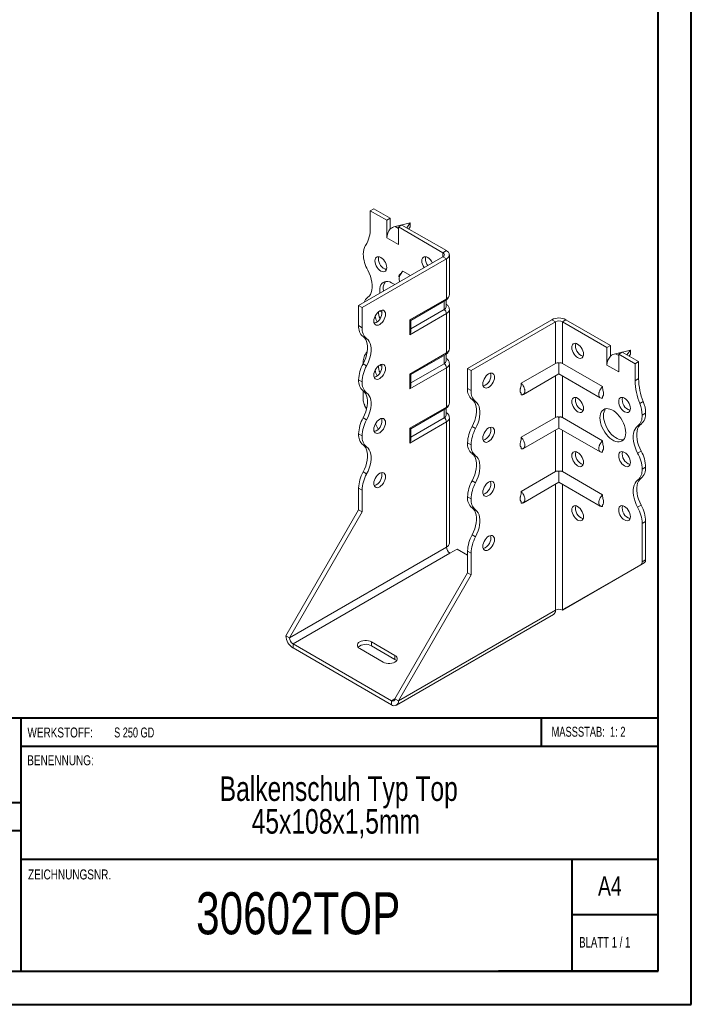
# Model space of a CAD drawing. Header units: millimetres. Extents: x 0 to 210, y 0 to 297.
# Tile 2 of 3: x 109 to 210, y 0 to 149. Entities that reach past the tile are written whole.
import ezdxf

# ---------------------------------------------------------------- set-up
doc = ezdxf.new("R2010")
doc.units = ezdxf.units.MM
doc.styles.add('SLDTEXTSTYLE0', font='TXT', dxfattribs={"width": 0.75})
doc.styles.add('SLDTEXTSTYLE1', font='TXT', dxfattribs={"width": 0.681818})
doc.styles.add('SLDTEXTSTYLE2', font='TXT', dxfattribs={"width": 0.7})
doc.styles.add('SLDTEXTSTYLE3', font='TXT', dxfattribs={"width": 0.6875})

# ---------------------------------------------------------------- blocks, each defined once
blk = doc.blocks.new('SW_NOTE_1')
at = {"color": 0, "linetype": 'Continuous', "lineweight": 0, "char_height": 3.7042, "attachment_point": 2, "style": 'SLDTEXTSTYLE0'}
for s, insert in [('Balkenschuh Typ Top', (24.66, 4.77)), ('45x108x1,5mm', (24.22, -0.16))]:
    blk.add_mtext(s, dxfattribs=dict(at, insert=insert))

msp = doc.modelspace()

# ---------------------------------------------------------------- linework, layer by layer
at = {"color": 7, "linetype": 'Continuous', "lineweight": 40}
for p, q in [((210.08, 0.21), (210.08, 297.21)), ((205.08, 5.21), (205.08, 292.21)), ((205.08, 43.37), (10.11, 43.37)), ((108.91, 43.37), (108.91, 5.12)), ((187.47, 39.12), (187.47, 43.37)), ((205.08, 39.12), (108.91, 39.12)), ((108.91, 30.62), (10.11, 30.62)), ((108.91, 26.37), (10.11, 26.37)), ((108.91, 22.12), (205.08, 22.12)), ((192.08, 5.21), (192.08, 22.21)), ((205.08, 13.71), (192.08, 13.71)), ((10.08, 5.21), (205.08, 5.21)), ((205.08, 5.21), (180.99, 5.21)), ((0.08, 0.21), (210.08, 0.21))]:
    msp.add_line(p, q, dxfattribs=at)
at = {"color": 7, "linetype": 'Continuous', "lineweight": 15}
for p, q in [((161.64, 119.9), (162.17, 120.2)), ((161.64, 119.9), (161.64, 117.33)), ((164.12, 118.47), (161.64, 119.9)), ((164.65, 118.77), (162.17, 120.2)), ((164.65, 118.77), (164.12, 118.47)), ((164.12, 115.81), (164.12, 118.47)), ((164.65, 117.18), (164.65, 118.77)), ((167.65, 118.06), (165.4, 117.52)), ((165.4, 117.52), (165.89, 117.24)), ((165.89, 117.45), (166.42, 117.75)), ((165.89, 114.79), (165.89, 117.45)), ((172.6, 113.57), (165.89, 117.45)), ((173.13, 113.88), (166.42, 117.75)), ((167.14, 117.34), (167.65, 118.06)), ((167.65, 117.45), (167.45, 117.16)), ((167.65, 118.06), (167.65, 117.45)), ((164.12, 115.81), (165.89, 114.79)), ((159.88, 105.61), (172.6, 112.96)), ((172.6, 113.57), (173.13, 113.88)), ((172.6, 113.57), (172.6, 112.96)), ((172.6, 112.96), (173.13, 112.65)), ((173.57, 107.24), (173.57, 113.26)), ((160.41, 105.3), (173.13, 112.65)), ((173.13, 106.63), (173.13, 112.65)), ((167.69, 110.12), (166.56, 110.78)), ((160.41, 105.3), (159.88, 105.61)), ((159.88, 102.57), (159.88, 105.61)), ((167.61, 103.44), (173.13, 106.63)), ((167.75, 103.35), (173.03, 106.4)), ((172.78, 105), (172.78, 106.26)), ((173.07, 105.4), (173.07, 106.43)), ((160.41, 102.26), (160.41, 105.3)), ((173.13, 104.38), (167.61, 101.19)), ((172.78, 105), (167.75, 102.09)), ((173.13, 98.46), (173.13, 104.38)), ((173.57, 99.08), (173.57, 105)), ((159.88, 102.57), (160.41, 102.26)), ((167.61, 101.19), (167.61, 103.44)), ((167.75, 101.69), (167.75, 103.35)), ((176.32, 96.12), (189.04, 103.47)), ((176.85, 95.81), (189.57, 103.16)), ((189.57, 103.16), (189.04, 103.47)), ((189.57, 103.16), (189.57, 96.88)), ((190.64, 103.16), (191.17, 103.47)), ((190.64, 96.88), (190.64, 103.16)), ((190.64, 103.16), (197.35, 99.28)), ((191.17, 103.47), (197.88, 99.59)), ((161.08, 100.61), (160.55, 100.92)), ((197.88, 99.59), (197.35, 99.28)), ((197.88, 98), (197.88, 99.59)), ((167.61, 95.27), (173.13, 98.46)), ((167.75, 95.19), (173.03, 98.23)), ((172.78, 96.83), (172.78, 98.09)), ((173.07, 97.24), (173.07, 98.26)), ((197.35, 96.63), (197.35, 99.28)), ((200.89, 98.87), (198.63, 98.34)), ((198.63, 98.34), (199.12, 98.06)), ((199.12, 98.26), (199.65, 98.57)), ((199.12, 95.61), (199.12, 98.26)), ((199.12, 98.26), (201.6, 96.83)), ((199.65, 98.57), (202.13, 97.14)), ((200.37, 98.15), (200.89, 98.87)), ((200.89, 98.26), (200.68, 97.97)), ((200.89, 98.87), (200.89, 98.26)), ((160.55, 96.83), (161.08, 96.53)), ((160.58, 97.03), (160.58, 96.89)), ((172.78, 96.83), (167.75, 93.93)), ((173.57, 90.91), (173.57, 96.83)), ((189.57, 96.88), (184.4, 93.89)), ((190.1, 95.3), (190.1, 96.93)), ((190.64, 96.88), (196.68, 93.39)), ((197.35, 96.63), (199.12, 95.61)), ((201.6, 96.83), (202.13, 97.14)), ((201.6, 96.83), (201.6, 94.27)), ((202.13, 97.14), (202.13, 94.58)), ((173.13, 96.22), (167.61, 93.03)), ((167.61, 93.03), (167.61, 95.27)), ((167.75, 93.52), (167.75, 95.19)), ((173.13, 90.3), (173.13, 96.22)), ((176.32, 96.12), (176.85, 95.81)), ((176.32, 93.08), (176.32, 96.12)), ((176.85, 92.77), (176.85, 95.81)), ((184.74, 92.2), (190.1, 95.3)), ((190.1, 95.3), (196.34, 91.7)), ((160.41, 94.1), (159.88, 94.4)), ((159.88, 94.4), (160.41, 94.1)), ((159.88, 94.4), (159.88, 94.4)), ((160.41, 94.1), (160.41, 94.1)), ((189.57, 94.99), (189.57, 88.71)), ((190.64, 88.71), (190.64, 94.99)), ((201.6, 94.27), (202.13, 94.58)), ((161.08, 92.44), (160.55, 92.75)), ((160.58, 92.73), (160.58, 91.25)), ((176.32, 93.08), (176.85, 92.77)), ((184.4, 92.38), (184.4, 92.17)), ((177.52, 91.12), (176.99, 91.43)), ((196.68, 91.87), (196.68, 91.66)), ((202.3, 90.81), (202.83, 91.11)), ((161.09, 90.04), (160.79, 90.55)), ((167.61, 87.11), (173.13, 90.3)), ((167.75, 87.02), (173.03, 90.07)), ((172.78, 88.66), (172.78, 89.92)), ((173.07, 89.07), (173.07, 90.1)), ((202.66, 89.08), (203.19, 89.38)), ((160.55, 88.67), (161.08, 88.36)), ((162.85, 86.98), (162.41, 87.75)), ((173.13, 88.05), (167.61, 84.86)), ((172.78, 88.66), (167.75, 85.76)), ((173.13, 69.17), (173.13, 88.05)), ((173.57, 69.78), (173.57, 88.66)), ((189.57, 88.71), (184.4, 85.73)), ((190.1, 87.13), (190.1, 88.77)), ((190.64, 88.71), (196.68, 85.22)), ((202.51, 87.73), (201.98, 87.42)), ((160.41, 85.93), (159.88, 86.24)), ((159.88, 86.24), (160.41, 85.93)), ((159.88, 86.24), (159.88, 86.24)), ((167.61, 84.86), (167.61, 87.11)), ((167.75, 85.36), (167.75, 87.02)), ((176.99, 87.34), (177.52, 87.04)), ((184.74, 84.03), (190.1, 87.13)), ((189.57, 86.82), (189.57, 80.55)), ((190.1, 87.13), (196.34, 83.53)), ((190.64, 80.55), (190.64, 86.82)), ((160.41, 85.93), (160.41, 85.93)), ((176.85, 84.61), (176.32, 84.91)), ((176.32, 84.91), (176.85, 84.6)), ((176.32, 84.91), (176.32, 84.91)), ((161.08, 84.28), (160.55, 84.59)), ((176.85, 84.6), (176.85, 84.61)), ((177.52, 82.95), (176.99, 83.26)), ((184.4, 84.22), (184.4, 84)), ((196.68, 83.71), (196.68, 83.5)), ((201.98, 83.34), (202.51, 83.65)), ((160.55, 80.5), (161.08, 80.2)), ((189.57, 80.55), (184.4, 77.56)), ((190.1, 78.97), (190.1, 80.6)), ((190.64, 80.55), (196.68, 77.06)), ((203.19, 81.22), (202.66, 80.91)), ((202.66, 80.91), (203.19, 81.22)), ((202.66, 80.91), (202.66, 80.91)), ((203.19, 81.22), (203.19, 81.22)), ((176.99, 79.18), (177.52, 78.87)), ((184.74, 75.87), (190.1, 78.97)), ((190.1, 78.97), (196.34, 75.36)), ((202.51, 79.57), (201.98, 79.26)), ((160.41, 77.77), (159.88, 78.07)), ((159.88, 74.78), (159.88, 78.07)), ((160.41, 74.48), (160.41, 77.77)), ((189.57, 78.66), (189.57, 59.68)), ((190.64, 59.68), (190.64, 78.66)), ((176.85, 76.44), (176.32, 76.75)), ((176.32, 76.75), (176.85, 76.44)), ((176.32, 76.75), (176.32, 76.75)), ((176.85, 76.44), (176.85, 76.44)), ((184.4, 76.05), (184.4, 75.83)), ((148.92, 55.8), (159.88, 74.78)), ((149.45, 55.5), (160.41, 74.48)), ((160.41, 74.48), (159.88, 74.78)), ((177.52, 74.79), (176.99, 75.09)), ((196.68, 75.54), (196.68, 75.33)), ((201.98, 75.18), (202.51, 75.48)), ((203.19, 73.05), (202.66, 72.74)), ((203.19, 73.05), (203.19, 67.27)), ((202.66, 72.74), (202.66, 66.96)), ((176.99, 71.01), (177.52, 70.71)), ((173.13, 69.17), (149.45, 55.5)), ((173.66, 68.25), (174.73, 68.86)), ((176.32, 67.95), (174.73, 68.86)), ((176.85, 68.27), (176.32, 68.58)), ((176.32, 65.29), (176.32, 68.58)), ((149.98, 54.58), (173.66, 68.25)), ((176.85, 64.99), (176.85, 68.27)), ((202.66, 66.96), (203.19, 67.27)), ((190.64, 59.68), (202.45, 66.5)), ((191.17, 59.99), (202.98, 66.81)), ((202.98, 66.81), (202.45, 66.5)), ((165.36, 46.31), (176.32, 65.29)), ((165.89, 46), (176.85, 64.99)), ((176.32, 65.29), (176.85, 64.99)), ((165.89, 46), (189.57, 59.68)), ((189.57, 59.68), (189.57, 59.68)), ((190.64, 59.68), (191.17, 59.99)), ((165.58, 45.32), (189.26, 58.99)), ((149.45, 55.5), (148.92, 55.8)), ((149.98, 54.58), (164.83, 46)), ((149.98, 54.58), (149.98, 53.96)), ((149.98, 53.96), (164.83, 45.39)), ((160.05, 53.86), (163.59, 51.82)), ((165.36, 52.84), (161.82, 54.88)), ((161.82, 54.27), (161.82, 54.88)), ((165.36, 52.23), (161.82, 54.27)), ((165.36, 52.23), (165.36, 52.84)), ((165.36, 46.31), (164.83, 46)), ((165.36, 46.31), (165.89, 46)), ((164.83, 46), (164.83, 45.39))]:
    msp.add_line(p, q, dxfattribs=at)
at = {"color": 7, "linetype": 'Continuous', "lineweight": 15, "flags": 128}
for points in [[(164.12, 111.32), (164.1, 111.56), (164.03, 111.82), (163.93, 112.07), (163.79, 112.31), (163.62, 112.53), (163.43, 112.71), (163.23, 112.85), (163.04, 112.94), (162.85, 112.97), (162.68, 112.95), (162.54, 112.87), (162.44, 112.74), (162.37, 112.56), (162.35, 112.34), (162.37, 112.1), (162.44, 111.85), (162.54, 111.6), (162.68, 111.35), (162.85, 111.14), (163.04, 110.95), (163.23, 110.81), (163.43, 110.72), (163.62, 110.69), (163.79, 110.72), (163.93, 110.8), (164.03, 110.93), (164.1, 111.11), (164.12, 111.32)], [(162.93, 112.97), (162.9, 112.86), (162.88, 112.65)], [(171.01, 112.04), (171, 112.07), (170.86, 112.31), (170.69, 112.53), (170.5, 112.72), (170.31, 112.85), (170.11, 112.94), (169.92, 112.97), (169.75, 112.95), (169.61, 112.87), (169.51, 112.74), (169.44, 112.56), (169.42, 112.34), (169.44, 112.1), (169.51, 111.85), (169.61, 111.6), (169.75, 111.35), (169.78, 111.32)], [(170.01, 112.97), (169.97, 112.86), (169.95, 112.65)], [(161.26, 106.85), (161.47, 107.04), (161.65, 107.29), (161.79, 107.59), (161.88, 107.93), (161.93, 108.3), (161.93, 108.71), (161.88, 109.14), (161.79, 109.58), (161.65, 110.04), (161.47, 110.49), (161.26, 110.93)], [(165.33, 108.76), (165.15, 108.89), (164.86, 109.05), (164.57, 109.17), (164.29, 109.23), (164.03, 109.24), (163.79, 109.19), (163.58, 109.08), (163.4, 108.92), (163.25, 108.72), (163.14, 108.46), (163.08, 108.17), (163.06, 107.85), (163.08, 107.51), (163.09, 107.46)], [(163.59, 108.16), (163.61, 107.81), (163.62, 107.77)], [(163.06, 104.79), (162.86, 104.65), (162.67, 104.47), (162.51, 104.25), (162.37, 104.01), (162.26, 103.76), (162.2, 103.5), (162.17, 103.26), (162.2, 103.05), (162.26, 102.87), (162.37, 102.74), (162.51, 102.66), (162.67, 102.63), (162.86, 102.66), (163.06, 102.75), (163.25, 102.89), (163.44, 103.07), (163.61, 103.29), (163.75, 103.53), (163.85, 103.79), (163.92, 104.04), (163.94, 104.28), (163.92, 104.5), (163.85, 104.67), (163.75, 104.81), (163.61, 104.89), (163.44, 104.91), (163.25, 104.88), (163.06, 104.79)], [(162.53, 103.06), (162.33, 102.97), (162.23, 102.94)], [(167.61, 103.44), (167.66, 103.41), (167.71, 103.38), (167.74, 103.36), (167.75, 103.36), (167.75, 103.35)], [(160.55, 100.92), (160.77, 100.72), (160.95, 100.47), (161.08, 100.18), (161.17, 99.84), (161.22, 99.46), (161.22, 99.06), (161.17, 98.63), (161.08, 98.18), (160.95, 97.73), (160.77, 97.28), (160.55, 96.83)], [(161.08, 96.53), (161.3, 96.97), (161.48, 97.43), (161.61, 97.88), (161.7, 98.32), (161.75, 98.75), (161.75, 99.16), (161.7, 99.53), (161.61, 99.87), (161.48, 100.17), (161.3, 100.42), (161.08, 100.61)], [(192.05, 99.28), (192.07, 99.5), (192.14, 99.67), (192.24, 99.81), (192.38, 99.89), (192.55, 99.91), (192.74, 99.88), (192.93, 99.79), (193.13, 99.65), (193.32, 99.47), (193.48, 99.25), (193.62, 99.01), (193.73, 98.75), (193.79, 98.5), (193.82, 98.26), (193.79, 98.05), (193.73, 97.87), (193.62, 97.74), (193.48, 97.66), (193.32, 97.63), (193.13, 97.66), (192.93, 97.75), (192.74, 97.89), (192.55, 98.07), (192.38, 98.29), (192.24, 98.53), (192.14, 98.79), (192.07, 99.04), (192.05, 99.28)], [(163.06, 96.63), (162.86, 96.49), (162.67, 96.3), (162.51, 96.09), (162.37, 95.84), (162.26, 95.59), (162.2, 95.34), (162.17, 95.1), (162.2, 94.88), (162.26, 94.7), (162.37, 94.57), (162.51, 94.49), (162.67, 94.47), (162.86, 94.5), (163.06, 94.59), (163.25, 94.73), (163.44, 94.91), (163.61, 95.13), (163.75, 95.37), (163.85, 95.62), (163.92, 95.88), (163.94, 96.12), (163.92, 96.33), (163.85, 96.51), (163.75, 96.64), (163.61, 96.72), (163.44, 96.75), (163.25, 96.72), (163.06, 96.63)], [(167.61, 95.27), (167.66, 95.24), (167.71, 95.22), (167.74, 95.2), (167.75, 95.19), (167.75, 95.19)], [(179.5, 95.3), (179.3, 95.16), (179.11, 94.98), (178.95, 94.76), (178.81, 94.52), (178.7, 94.26), (178.64, 94.01), (178.61, 93.77), (178.64, 93.56), (178.7, 93.38), (178.81, 93.25), (178.95, 93.17), (179.11, 93.14), (179.3, 93.17), (179.5, 93.26), (179.69, 93.4), (179.88, 93.58), (180.05, 93.8), (180.19, 94.04), (180.29, 94.3), (180.36, 94.55), (180.38, 94.79), (180.36, 95.01), (180.29, 95.18), (180.19, 95.32), (180.05, 95.4), (179.88, 95.42), (179.69, 95.39), (179.5, 95.3)], [(162.53, 94.89), (162.33, 94.8), (162.23, 94.78)], [(160.55, 92.75), (160.77, 92.56), (160.95, 92.31), (161.08, 92.01), (161.17, 91.67), (161.22, 91.3), (161.22, 90.89), (161.17, 90.46), (161.08, 90.02), (160.95, 89.57), (160.77, 89.11), (160.55, 88.67)], [(161.08, 88.36), (161.3, 88.81), (161.48, 89.26), (161.61, 89.71), (161.7, 90.16), (161.75, 90.59), (161.75, 90.99), (161.7, 91.37), (161.61, 91.71), (161.48, 92), (161.3, 92.25), (161.08, 92.44)], [(176.99, 87.34), (177.21, 87.79), (177.39, 88.24), (177.52, 88.69), (177.61, 89.14), (177.66, 89.57), (177.66, 89.97), (177.61, 90.35), (177.52, 90.69), (177.39, 90.98), (177.21, 91.23), (176.99, 91.43)], [(177.52, 87.04), (177.74, 87.48), (177.92, 87.93), (178.05, 88.39), (178.14, 88.83), (178.19, 89.26), (178.19, 89.67), (178.14, 90.04), (178.05, 90.38), (177.92, 90.68), (177.74, 90.92), (177.52, 91.12)], [(192.05, 91.12), (192.07, 91.33), (192.14, 91.51), (192.24, 91.64), (192.38, 91.72), (192.55, 91.75), (192.74, 91.71), (192.93, 91.63), (193.13, 91.49), (193.32, 91.3), (193.48, 91.09), (193.62, 90.84), (193.73, 90.59), (193.79, 90.34), (193.82, 90.1), (193.79, 89.88), (193.73, 89.7), (193.62, 89.57), (193.48, 89.49), (193.32, 89.47), (193.13, 89.5), (192.93, 89.59), (192.74, 89.72), (192.55, 89.91), (192.38, 90.13), (192.24, 90.37), (192.14, 90.62), (192.07, 90.88), (192.05, 91.12)], [(199.12, 91.12), (199.14, 91.33), (199.21, 91.51), (199.31, 91.64), (199.45, 91.72), (199.62, 91.75), (199.81, 91.72), (200, 91.63), (200.2, 91.49), (200.39, 91.3), (200.56, 91.09), (200.7, 90.84), (200.8, 90.59), (200.87, 90.34), (200.89, 90.1), (200.87, 89.88), (200.8, 89.7), (200.7, 89.57), (200.56, 89.49), (200.39, 89.47), (200.2, 89.5), (200, 89.59), (199.81, 89.73), (199.62, 89.91), (199.45, 90.13), (199.31, 90.37), (199.21, 90.62), (199.14, 90.88), (199.12, 91.12)], [(196.29, 88.67), (196.31, 88.99), (196.38, 89.28), (196.48, 89.53), (196.63, 89.74), (196.81, 89.89), (197.02, 90), (197.26, 90.05), (197.53, 90.04), (197.8, 89.98), (198.09, 89.87), (198.38, 89.7), (198.67, 89.48), (198.95, 89.22), (199.21, 88.93), (199.45, 88.6), (199.66, 88.25), (199.84, 87.88), (199.99, 87.51), (200.09, 87.13), (200.16, 86.77), (200.18, 86.42), (200.16, 86.1), (200.09, 85.81), (199.99, 85.56), (199.84, 85.35), (199.66, 85.19), (199.45, 85.09), (199.21, 85.04), (198.95, 85.04), (198.67, 85.11), (198.38, 85.22), (198.09, 85.39), (197.8, 85.61), (197.53, 85.86), (197.26, 86.16), (197.02, 86.49), (196.81, 86.84), (196.63, 87.21), (196.48, 87.58), (196.38, 87.96), (196.31, 88.32), (196.29, 88.67)], [(197.15, 90.03), (197.01, 89.84), (196.91, 89.59), (196.84, 89.3), (196.82, 88.97), (196.84, 88.63), (196.91, 88.26), (197.01, 87.89), (197.16, 87.51), (197.34, 87.15), (197.55, 86.79), (197.79, 86.47), (198.06, 86.17), (198.33, 85.91), (198.62, 85.7), (198.91, 85.53), (199.2, 85.41), (199.48, 85.35), (199.74, 85.34), (199.85, 85.36)], [(163.06, 88.46), (162.86, 88.32), (162.67, 88.14), (162.51, 87.92), (162.37, 87.68), (162.26, 87.42), (162.2, 87.17), (162.17, 86.93), (162.2, 86.72), (162.26, 86.54), (162.37, 86.41), (162.51, 86.33), (162.67, 86.3), (162.86, 86.33), (163.06, 86.42), (163.25, 86.56), (163.44, 86.74), (163.61, 86.96), (163.75, 87.2), (163.85, 87.46), (163.92, 87.71), (163.94, 87.95), (163.92, 88.17), (163.85, 88.34), (163.75, 88.48), (163.61, 88.56), (163.44, 88.58), (163.25, 88.55), (163.06, 88.46)], [(202.51, 87.73), (202.29, 87.54), (202.12, 87.29), (201.98, 86.99), (201.89, 86.65), (201.84, 86.28), (201.84, 85.87), (201.89, 85.44), (201.98, 85), (202.12, 84.55), (202.29, 84.09), (202.51, 83.65)], [(162.53, 86.73), (162.33, 86.64), (162.23, 86.61)], [(179.5, 87.14), (179.3, 87), (179.11, 86.81), (178.95, 86.6), (178.81, 86.35), (178.7, 86.1), (178.64, 85.85), (178.61, 85.61), (178.64, 85.39), (178.7, 85.21), (178.81, 85.08), (178.95, 85), (179.11, 84.97), (179.3, 85.01), (179.5, 85.1), (179.69, 85.23), (179.88, 85.42), (180.05, 85.64), (180.19, 85.88), (180.29, 86.13), (180.36, 86.39), (180.38, 86.63), (180.36, 86.84), (180.29, 87.02), (180.19, 87.15), (180.05, 87.23), (179.88, 87.26), (179.69, 87.22), (179.5, 87.14)], [(201.98, 83.34), (201.76, 83.79), (201.59, 84.24), (201.45, 84.69), (201.36, 85.14), (201.31, 85.57), (201.31, 85.97), (201.36, 86.35), (201.45, 86.69), (201.59, 86.98), (201.76, 87.23), (201.98, 87.42)], [(160.55, 84.59), (160.77, 84.39), (160.95, 84.14), (161.08, 83.85), (161.17, 83.51), (161.22, 83.13), (161.22, 82.73), (161.17, 82.3), (161.08, 81.85), (160.95, 81.4), (160.77, 80.95), (160.55, 80.5)], [(161.08, 80.2), (161.3, 80.64), (161.48, 81.09), (161.61, 81.55), (161.7, 81.99), (161.75, 82.42), (161.75, 82.83), (161.7, 83.2), (161.61, 83.54), (161.48, 83.84), (161.3, 84.08), (161.08, 84.28)], [(176.99, 79.18), (177.21, 79.62), (177.39, 80.08), (177.52, 80.53), (177.61, 80.97), (177.66, 81.4), (177.66, 81.81), (177.61, 82.18), (177.52, 82.52), (177.39, 82.82), (177.21, 83.07), (176.99, 83.26)], [(192.05, 82.95), (192.07, 83.17), (192.14, 83.34), (192.24, 83.48), (192.38, 83.56), (192.55, 83.58), (192.74, 83.55), (192.93, 83.46), (193.13, 83.32), (193.32, 83.14), (193.48, 82.92), (193.62, 82.68), (193.73, 82.42), (193.79, 82.17), (193.82, 81.93), (193.79, 81.72), (193.73, 81.54), (193.62, 81.41), (193.48, 81.32), (193.32, 81.3), (193.13, 81.33), (192.93, 81.42), (192.74, 81.56), (192.55, 81.74), (192.38, 81.96), (192.24, 82.2), (192.14, 82.46), (192.07, 82.71), (192.05, 82.95)], [(199.12, 82.95), (199.14, 83.17), (199.21, 83.34), (199.31, 83.48), (199.45, 83.56), (199.62, 83.58), (199.81, 83.55), (200, 83.46), (200.2, 83.32), (200.39, 83.14), (200.56, 82.92), (200.7, 82.68), (200.8, 82.42), (200.87, 82.17), (200.89, 81.93), (200.87, 81.72), (200.8, 81.54), (200.7, 81.41), (200.56, 81.33), (200.39, 81.3), (200.2, 81.33), (200, 81.42), (199.81, 81.56), (199.62, 81.74), (199.45, 81.96), (199.31, 82.2), (199.21, 82.46), (199.14, 82.71), (199.12, 82.95)], [(177.52, 78.87), (177.74, 79.32), (177.92, 79.77), (178.05, 80.22), (178.14, 80.67), (178.19, 81.1), (178.19, 81.5), (178.14, 81.88), (178.05, 82.22), (177.92, 82.51), (177.74, 82.76), (177.52, 82.95)], [(163.06, 80.3), (162.86, 80.16), (162.67, 79.97), (162.51, 79.76), (162.37, 79.51), (162.26, 79.26), (162.2, 79.01), (162.17, 78.77), (162.2, 78.55), (162.26, 78.37), (162.37, 78.24), (162.51, 78.16), (162.67, 78.13), (162.86, 78.17), (163.06, 78.26), (163.25, 78.39), (163.44, 78.58), (163.61, 78.8), (163.75, 79.04), (163.85, 79.29), (163.92, 79.55), (163.94, 79.79), (163.92, 80), (163.85, 80.18), (163.75, 80.31), (163.61, 80.39), (163.44, 80.42), (163.25, 80.38), (163.06, 80.3)], [(179.5, 78.97), (179.3, 78.83), (179.11, 78.65), (178.95, 78.43), (178.81, 78.19), (178.7, 77.93), (178.64, 77.68), (178.61, 77.44), (178.64, 77.23), (178.7, 77.05), (178.81, 76.92), (178.95, 76.83), (179.11, 76.81), (179.3, 76.84), (179.5, 76.93), (179.69, 77.07), (179.88, 77.25), (180.05, 77.47), (180.19, 77.71), (180.29, 77.97), (180.36, 78.22), (180.38, 78.46), (180.36, 78.67), (180.29, 78.85), (180.19, 78.99), (180.05, 79.07), (179.88, 79.09), (179.69, 79.06), (179.5, 78.97)], [(201.98, 75.18), (201.76, 75.62), (201.59, 76.07), (201.45, 76.53), (201.36, 76.97), (201.31, 77.4), (201.31, 77.81), (201.36, 78.18), (201.45, 78.52), (201.59, 78.82), (201.76, 79.06), (201.98, 79.26)], [(202.51, 79.57), (202.29, 79.37), (202.12, 79.12), (201.98, 78.83), (201.89, 78.49), (201.84, 78.11), (201.84, 77.71), (201.89, 77.28), (201.98, 76.83), (202.12, 76.38), (202.29, 75.93), (202.51, 75.48)], [(162.53, 78.56), (162.33, 78.47), (162.23, 78.45)], [(176.99, 71.01), (177.21, 71.46), (177.39, 71.91), (177.52, 72.36), (177.61, 72.81), (177.66, 73.24), (177.66, 73.64), (177.61, 74.02), (177.52, 74.36), (177.39, 74.65), (177.21, 74.9), (176.99, 75.09)], [(177.52, 70.71), (177.74, 71.15), (177.92, 71.6), (178.05, 72.06), (178.14, 72.5), (178.19, 72.93), (178.19, 73.34), (178.14, 73.71), (178.05, 74.05), (177.92, 74.35), (177.74, 74.59), (177.52, 74.79)], [(192.05, 74.79), (192.07, 75), (192.14, 75.18), (192.24, 75.31), (192.38, 75.39), (192.55, 75.42), (192.74, 75.38), (192.93, 75.3), (193.13, 75.16), (193.32, 74.97), (193.48, 74.76), (193.62, 74.51), (193.73, 74.26), (193.79, 74), (193.82, 73.76), (193.79, 73.55), (193.73, 73.37), (193.62, 73.24), (193.48, 73.16), (193.32, 73.13), (193.13, 73.17), (192.93, 73.25), (192.74, 73.39), (192.55, 73.58), (192.38, 73.8), (192.24, 74.04), (192.14, 74.29), (192.07, 74.55), (192.05, 74.79)], [(199.12, 74.79), (199.14, 75), (199.21, 75.18), (199.31, 75.31), (199.45, 75.39), (199.62, 75.42), (199.81, 75.38), (200, 75.3), (200.2, 75.16), (200.39, 74.97), (200.56, 74.76), (200.7, 74.51), (200.8, 74.26), (200.87, 74.01), (200.89, 73.77), (200.87, 73.55), (200.8, 73.37), (200.7, 73.24), (200.56, 73.16), (200.39, 73.13), (200.2, 73.17), (200, 73.26), (199.81, 73.39), (199.62, 73.58), (199.45, 73.8), (199.31, 74.04), (199.21, 74.29), (199.14, 74.55), (199.12, 74.79)], [(179.5, 70.81), (179.3, 70.67), (179.11, 70.48), (178.95, 70.26), (178.81, 70.02), (178.7, 69.77), (178.64, 69.51), (178.61, 69.27), (178.64, 69.06), (178.7, 68.88), (178.81, 68.75), (178.95, 68.67), (179.11, 68.64), (179.3, 68.68), (179.5, 68.76), (179.69, 68.9), (179.88, 69.09), (180.05, 69.31), (180.19, 69.55), (180.29, 69.8), (180.36, 70.06), (180.38, 70.3), (180.36, 70.51), (180.29, 70.69), (180.19, 70.82), (180.05, 70.9), (179.88, 70.93), (179.69, 70.89), (179.5, 70.81)], [(161.82, 54.88), (161.6, 54.98), (161.35, 55.05), (161.08, 55.09), (160.8, 55.09), (160.52, 55.05), (160.27, 54.98), (160.05, 54.88), (159.88, 54.76), (159.76, 54.61), (159.69, 54.45), (159.69, 54.29), (159.76, 54.13), (159.88, 53.99), (160.05, 53.86)], [(163.59, 51.82), (163.81, 51.72), (164.06, 51.65), (164.33, 51.61), (164.61, 51.61), (164.88, 51.65), (165.14, 51.72), (165.36, 51.82), (165.53, 51.95), (165.65, 52.09), (165.71, 52.25), (165.71, 52.41), (165.65, 52.57), (165.53, 52.72), (165.36, 52.84)], [(165.6, 52.03), (165.53, 52.1), (165.36, 52.23)]]:
    msp.add_lwpolyline(points, dxfattribs=at)
at = {"color": 7, "linetype": 'Continuous', "lineweight": 15}
for centre, radius, start, end in [((157.04, 117.14), 4.61, 327.7485, 2.3387), ((166.42, 115.71), 2.3, 140.2279, 177.3607), ((162.88, 113.46), 2.3, 147.7416, 182.2983), ((165.89, 113.53), 5.31, 181.7823, 209.2631), ((172.49, 113.26), 0.327, 290.7834, 69.2166), ((172.9, 113.26), 0.655, 290.7834, 69.2166), ((164.61, 112.65), 1.73, 179.8957, 251.6679), ((171.86, 112.74), 1.91, 182.6887, 215.5082), ((165.18, 108.25), 1.59, 142.3101, 183.1157), ((172.82, 107.32), 0.754, 294.3747, 354.3052), ((162.2, 105.61), 1.55, 127.2348, 161.8283), ((172.89, 106.6), 0.246, 305.0133, 6.2988), ((164.33, 104.3), 1.99, 188.7716, 214.7677), ((161.65, 104.56), 1.75, 300.294, 11.2749), ((164.53, 104.49), 1.64, 173.123, 210.5201), ((162.7, 103.74), 1.09, 49.2683, 72.1755), ((172.57, 105.45), 0.503, 294.3747, 354.3052), ((172.37, 104.35), 0.768, 2.6055, 57.3945), ((172.84, 105.06), 0.739, 293.695, 355.0006), ((161.83, 102.4), 1.96, 175.1643, 229.312), ((190.1, 101.42), 2.31, 62.6097, 117.3903), ((190.1, 102.14), 1.15, 62.6097, 117.3903), ((162.36, 102.1), 1.96, 175.1643, 229.312), ((194.26, 99.54), 1.67, 167.2601, 252.7345), ((162.59, 97.19), 2.01, 134.7217, 184.4767), ((172.89, 98.44), 0.246, 305.0133, 6.2988), ((172.82, 99.15), 0.754, 294.3747, 354.3052), ((165.19, 94.24), 5.31, 150.7369, 178.2177), ((165.72, 93.93), 5.31, 150.7369, 178.2177), ((161.65, 96.4), 1.75, 300.294, 11.2749), ((162.7, 95.57), 1.09, 49.2683, 72.1755), ((172.57, 97.29), 0.503, 294.3747, 354.3052), ((172.37, 96.18), 0.768, 2.6055, 57.3945), ((172.84, 96.89), 0.739, 293.695, 355.0006), ((199.65, 96.52), 2.3, 140.2279, 177.3607), ((164.33, 96.14), 1.99, 188.7716, 214.7677), ((164.53, 96.32), 1.64, 173.123, 210.5201), ((178.17, 95.05), 1.67, 287.2657, 12.7396), ((161.83, 94.24), 1.96, 175.1625, 229.3233), ((162.36, 93.93), 1.96, 175.1625, 229.3233), ((211.35, 94.46), 9.76, 181.104, 201.9744), ((211.88, 94.76), 9.76, 181.104, 201.9744), ((178.27, 92.91), 1.96, 175.1643, 229.312), ((178.8, 92.61), 1.96, 175.1643, 229.312), ((162.03, 91.3), 1.44, 181.9565, 211.1437), ((172.82, 90.99), 0.754, 294.3747, 354.3052), ((194.26, 91.37), 1.67, 167.2601, 252.7345), ((201.33, 91.37), 1.67, 167.2601, 252.7345), ((197.78, 88.98), 4.88, 1.1352, 21.9715), ((198.31, 89.29), 4.88, 1.1352, 21.9715), ((172.89, 90.27), 0.246, 305.0133, 6.2988), ((201.23, 89.22), 1.96, 310.688, 4.8357), ((165.19, 86.07), 5.31, 150.7369, 178.2177), ((165.72, 85.77), 5.31, 150.7369, 178.2177), ((161.65, 88.23), 1.75, 300.294, 11.2749), ((172.57, 89.12), 0.503, 294.3747, 354.3052), ((172.37, 88.02), 0.768, 2.6055, 57.3945), ((172.84, 88.73), 0.739, 293.695, 355.0006), ((200.7, 88.91), 1.96, 310.688, 4.8357), ((161.83, 86.07), 1.96, 175.1625, 229.3233), ((181.63, 84.75), 5.31, 150.7369, 178.2177), ((182.16, 84.44), 5.31, 150.7369, 178.2177), ((178.17, 86.88), 1.67, 287.2657, 12.7396), ((162.36, 85.76), 1.96, 175.1625, 229.3233), ((178.27, 84.75), 1.96, 175.1625, 229.3233), ((178.8, 84.44), 1.96, 175.1625, 229.3233), ((194.26, 83.21), 1.67, 167.2601, 252.7345), ((201.33, 83.21), 1.67, 167.2601, 252.7345), ((197.35, 80.75), 5.31, 1.7827, 29.2674), ((197.88, 81.05), 5.31, 1.7827, 29.2674), ((165.19, 77.91), 5.31, 150.7369, 178.2177), ((165.72, 77.6), 5.31, 150.7369, 178.2177), ((161.65, 80.07), 1.75, 300.294, 11.2749), ((200.7, 80.75), 1.96, 310.688, 4.8357), ((201.23, 81.05), 1.96, 310.688, 4.8357), ((181.63, 76.58), 5.31, 150.7369, 178.2177), ((182.16, 76.27), 5.31, 150.7369, 178.2177), ((178.17, 78.72), 1.67, 287.2657, 12.7396), ((178.27, 76.58), 1.96, 175.1625, 229.3233), ((178.8, 76.27), 1.96, 175.1625, 229.3233), ((194.26, 75.04), 1.67, 167.2601, 252.7345), ((201.33, 75.04), 1.67, 167.2601, 252.7345), ((197.35, 72.58), 5.31, 1.7823, 29.2631), ((197.88, 72.89), 5.31, 1.7823, 29.2631), ((181.63, 68.42), 5.31, 150.7369, 178.2177), ((182.16, 68.11), 5.31, 150.7369, 178.2177), ((178.17, 70.55), 1.67, 287.2657, 12.7396), ((172.82, 69.86), 0.754, 294.3747, 354.3052), ((174.29, 69.22), 1.15, 182.6055, 237.3945), ((202.16, 66.91), 0.503, 305.698, 5.6204), ((202.69, 67.22), 0.503, 305.698, 5.6204), ((188.84, 59.6), 0.739, 305.0133, 6.2988), ((190.1, 58.66), 1.15, 62.6097, 117.3903), ((151.22, 55.91), 2.31, 182.6055, 237.3945), ((150.6, 55.55), 1.15, 182.6055, 237.3945), ((160.95, 52.78), 1.73, 59.9008, 131.6597), ((165.03, 46.26), 0.328, 230.7967, 9.214), ((165.24, 45.9), 0.655, 230.7967, 9.214)]:
    msp.add_arc(centre, radius, start, end, dxfattribs=at)
for centre, major_axis, ratio, start_param, end_param in [((165.4, 116.3), (1.39, 0.8), 0.717477, 1.181016, 1.704614), ((167.25, 101.4), (0.354, 0.612), 0.577335, 4.71243, 5.497828), ((198.63, 97.11), (1.39, 0.8), 0.717477, 1.181016, 1.704614), ((167.25, 93.23), (0.354, 0.612), 0.577335, 4.71243, 5.497828), ((167.25, 87.31), (0.5, -0.289), 0.00007, 0.000041, 0.785439), ((167.25, 85.07), (0.354, 0.612), 0.577335, 4.71243, 5.497828)]:
    msp.add_ellipse(centre, major_axis=major_axis, ratio=ratio, start_param=start_param, end_param=end_param, dxfattribs=at)
for points, knots in [([(166.41, 110.64), (166.37, 110.59), (166.28, 110.48), (166.14, 110.35), (166.04, 110.23), (165.99, 110.14), (165.97, 110.09), (165.96, 110.06), (165.95, 110.03), (165.95, 110), (165.95, 109.97), (165.96, 109.95), (165.96, 109.93), (165.97, 109.93), (165.97, 109.93)], [0, 0, 0, 0, 0.188459, 0.442396, 0.654057, 0.739658, 0.773076, 0.801841, 0.828617, 0.856601, 0.888626, 0.925867, 0.96442, 1, 1, 1, 1]), ([(166.56, 110.78), (166.5, 110.72), (166.36, 110.59), (166.18, 110.3), (166.04, 109.96), (165.98, 109.63), (166, 109.36), (166.08, 109.25), (166.11, 109.21)], [0, 0, 0, 0, 0.125702, 0.310729, 0.495762, 0.680796, 0.865829, 1, 1, 1, 1]), ([(173.03, 106.4), (173.07, 106.43), (173.19, 106.5), (173.33, 106.63), (173.47, 106.81), (173.54, 107), (173.58, 107.15), (173.57, 107.23), (173.57, 107.24)], [0, 0, 0, 0, 0.142507, 0.36342, 0.571507, 0.770751, 0.965959, 1, 1, 1, 1]), ([(173.57, 105), (173.57, 105.06), (173.56, 105.19), (173.49, 105.38), (173.38, 105.56), (173.24, 105.7), (173.12, 105.77), (173.07, 105.81)], [0, 0, 0, 0, 0.183276, 0.394627, 0.606035, 0.825389, 1, 1, 1, 1]), ([(173.03, 98.23), (173.07, 98.26), (173.19, 98.33), (173.33, 98.47), (173.47, 98.64), (173.54, 98.84), (173.58, 98.99), (173.57, 99.06), (173.57, 99.08)], [0, 0, 0, 0, 0.142507, 0.36342, 0.571507, 0.770751, 0.965959, 1, 1, 1, 1]), ([(173.57, 96.83), (173.57, 96.89), (173.56, 97.02), (173.49, 97.21), (173.38, 97.39), (173.24, 97.54), (173.12, 97.61), (173.07, 97.64)], [0, 0, 0, 0, 0.183276, 0.394627, 0.606035, 0.825389, 1, 1, 1, 1]), ([(190.1, 96.93), (190.06, 96.95), (190.01, 96.96), (189.92, 96.97), (189.87, 96.96), (189.73, 96.95), (189.64, 96.92), (189.57, 96.88)], [0, 0, 0, 0, 0.25, 0.25, 0.5, 0.5, 1, 1, 1, 1]), ([(190.64, 96.88), (190.6, 96.9), (190.56, 96.92), (190.48, 96.94), (190.43, 96.95), (190.34, 96.96), (190.3, 96.97), (190.2, 96.96), (190.15, 96.95), (190.1, 96.93)], [0, 0, 0, 0, 0.25, 0.25, 0.5, 0.5, 0.75, 0.75, 1, 1, 1, 1]), ([(184.4, 93.69), (184.39, 93.57), (184.37, 93.37), (184.3, 93.13), (184.26, 92.95), (184.23, 92.8), (184.24, 92.67), (184.26, 92.58), (184.3, 92.5), (184.37, 92.44), (184.39, 92.39), (184.4, 92.37)], [0, 0, 0, 0, 0.183861, 0.312881, 0.388065, 0.468816, 0.561108, 0.614338, 0.675587, 0.826, 1, 1, 1, 1]), ([(184.4, 92.17), (184.44, 92.15), (184.48, 92.15), (184.56, 92.15), (184.6, 92.15), (184.66, 92.16), (184.7, 92.18), (184.76, 92.21), (184.79, 92.23), (184.84, 92.28), (184.86, 92.3), (184.9, 92.37), (184.91, 92.4), (184.94, 92.48), (184.95, 92.52), (184.96, 92.61), (184.97, 92.65), (184.97, 92.75), (184.96, 92.8), (184.95, 92.9), (184.94, 92.96), (184.9, 93.12), (184.86, 93.23), (184.76, 93.44), (184.7, 93.54), (184.6, 93.69), (184.56, 93.73), (184.48, 93.82), (184.44, 93.86), (184.4, 93.89)], [0, 0, 0, 0, 0.0625, 0.0625, 0.125, 0.125, 0.1875, 0.1875, 0.25, 0.25, 0.3125, 0.3125, 0.375, 0.375, 0.4375, 0.4375, 0.5, 0.5, 0.5625, 0.5625, 0.625, 0.625, 0.75, 0.75, 0.875, 0.875, 0.9375, 0.9375, 1, 1, 1, 1]), ([(196.68, 93.39), (196.64, 93.35), (196.6, 93.31), (196.52, 93.23), (196.49, 93.18), (196.42, 93.09), (196.39, 93.04), (196.33, 92.94), (196.3, 92.88), (196.25, 92.78), (196.22, 92.72), (196.19, 92.62), (196.17, 92.56), (196.14, 92.45), (196.13, 92.4), (196.12, 92.3), (196.12, 92.25), (196.12, 92.1), (196.13, 92.01), (196.18, 91.86), (196.22, 91.8), (196.32, 91.7), (196.38, 91.67), (196.49, 91.65), (196.52, 91.64), (196.6, 91.65), (196.64, 91.65), (196.68, 91.66)], [0, 0, 0, 0, 0.0625, 0.0625, 0.125, 0.125, 0.1875, 0.1875, 0.25, 0.25, 0.3125, 0.3125, 0.375, 0.375, 0.4375, 0.4375, 0.5, 0.5, 0.625, 0.625, 0.75, 0.75, 0.875, 0.875, 0.9375, 0.9375, 1, 1, 1, 1]), ([(196.69, 91.87), (196.69, 91.87), (196.69, 91.87), (196.74, 91.93), (196.8, 92.03), (196.85, 92.16), (196.85, 92.33), (196.81, 92.56), (196.72, 92.84), (196.7, 93.06), (196.68, 93.19)], [0, 0, 0, 0, 0.0827188, 0.2051314, 0.3293384, 0.4347801, 0.5265606, 0.6365232, 0.8016853, 1, 1, 1, 1]), ([(173.03, 90.07), (173.07, 90.1), (173.19, 90.17), (173.33, 90.3), (173.47, 90.48), (173.54, 90.67), (173.58, 90.82), (173.57, 90.9), (173.57, 90.91)], [0, 0, 0, 0, 0.142507, 0.36342, 0.571507, 0.770751, 0.965959, 1, 1, 1, 1]), ([(173.57, 88.66), (173.57, 88.73), (173.56, 88.86), (173.49, 89.05), (173.38, 89.22), (173.24, 89.37), (173.12, 89.44), (173.07, 89.48)], [0, 0, 0, 0, 0.183276, 0.394627, 0.606035, 0.825389, 1, 1, 1, 1]), ([(190.1, 88.77), (190.06, 88.78), (190.01, 88.79), (189.92, 88.8), (189.87, 88.8), (189.73, 88.78), (189.64, 88.75), (189.57, 88.71)], [0, 0, 0, 0, 0.25, 0.25, 0.5, 0.5, 1, 1, 1, 1]), ([(190.64, 88.71), (190.6, 88.73), (190.56, 88.75), (190.48, 88.78), (190.43, 88.79), (190.34, 88.8), (190.3, 88.8), (190.2, 88.79), (190.15, 88.78), (190.1, 88.77)], [0, 0, 0, 0, 0.25, 0.25, 0.5, 0.5, 0.75, 0.75, 1, 1, 1, 1]), ([(184.4, 85.52), (184.39, 85.41), (184.37, 85.21), (184.3, 84.97), (184.26, 84.79), (184.23, 84.64), (184.24, 84.51), (184.26, 84.42), (184.3, 84.34), (184.37, 84.27), (184.39, 84.23), (184.4, 84.2)], [0, 0, 0, 0, 0.183861, 0.312881, 0.388065, 0.468816, 0.561108, 0.614338, 0.675587, 0.826, 1, 1, 1, 1]), ([(184.4, 84), (184.44, 83.99), (184.48, 83.98), (184.56, 83.98), (184.6, 83.98), (184.66, 84), (184.7, 84.01), (184.76, 84.04), (184.79, 84.06), (184.84, 84.11), (184.86, 84.14), (184.9, 84.2), (184.91, 84.24), (184.94, 84.31), (184.95, 84.35), (184.96, 84.44), (184.97, 84.49), (184.97, 84.59), (184.96, 84.64), (184.95, 84.74), (184.94, 84.79), (184.9, 84.95), (184.86, 85.06), (184.76, 85.28), (184.7, 85.38), (184.6, 85.52), (184.56, 85.57), (184.48, 85.65), (184.44, 85.69), (184.4, 85.73)], [0, 0, 0, 0, 0.0625, 0.0625, 0.125, 0.125, 0.1875, 0.1875, 0.25, 0.25, 0.3125, 0.3125, 0.375, 0.375, 0.4375, 0.4375, 0.5, 0.5, 0.5625, 0.5625, 0.625, 0.625, 0.75, 0.75, 0.875, 0.875, 0.9375, 0.9375, 1, 1, 1, 1]), ([(196.68, 85.22), (196.64, 85.19), (196.6, 85.15), (196.52, 85.06), (196.49, 85.02), (196.42, 84.92), (196.39, 84.87), (196.33, 84.77), (196.3, 84.72), (196.25, 84.61), (196.22, 84.56), (196.19, 84.45), (196.17, 84.4), (196.14, 84.29), (196.13, 84.24), (196.12, 84.13), (196.12, 84.08), (196.12, 83.94), (196.13, 83.85), (196.18, 83.69), (196.22, 83.63), (196.32, 83.53), (196.38, 83.5), (196.49, 83.48), (196.52, 83.48), (196.6, 83.48), (196.64, 83.49), (196.68, 83.5)], [0, 0, 0, 0, 0.0625, 0.0625, 0.125, 0.125, 0.1875, 0.1875, 0.25, 0.25, 0.3125, 0.3125, 0.375, 0.375, 0.4375, 0.4375, 0.5, 0.5, 0.625, 0.625, 0.75, 0.75, 0.875, 0.875, 0.9375, 0.9375, 1, 1, 1, 1]), ([(196.69, 83.7), (196.69, 83.7), (196.69, 83.7), (196.74, 83.76), (196.8, 83.87), (196.85, 84), (196.85, 84.17), (196.81, 84.39), (196.72, 84.67), (196.7, 84.9), (196.68, 85.02)], [0, 0, 0, 0, 0.082719, 0.205131, 0.329338, 0.43478, 0.526561, 0.636523, 0.801685, 1, 1, 1, 1]), ([(190.1, 80.6), (190.06, 80.62), (190.01, 80.63), (189.92, 80.63), (189.87, 80.63), (189.73, 80.62), (189.64, 80.59), (189.57, 80.55)], [0, 0, 0, 0, 0.25, 0.25, 0.5, 0.5, 1, 1, 1, 1]), ([(190.64, 80.55), (190.6, 80.57), (190.56, 80.59), (190.48, 80.61), (190.43, 80.62), (190.34, 80.63), (190.3, 80.63), (190.2, 80.63), (190.15, 80.62), (190.1, 80.6)], [0, 0, 0, 0, 0.25, 0.25, 0.5, 0.5, 0.75, 0.75, 1, 1, 1, 1]), ([(184.4, 77.36), (184.39, 77.24), (184.37, 77.04), (184.3, 76.8), (184.26, 76.62), (184.23, 76.47), (184.24, 76.34), (184.26, 76.25), (184.3, 76.17), (184.37, 76.11), (184.39, 76.06), (184.4, 76.04)], [0, 0, 0, 0, 0.183861, 0.312881, 0.388065, 0.468816, 0.561108, 0.614338, 0.675587, 0.826, 1, 1, 1, 1]), ([(184.4, 75.83), (184.44, 75.82), (184.48, 75.82), (184.56, 75.82), (184.6, 75.82), (184.66, 75.83), (184.7, 75.85), (184.76, 75.88), (184.79, 75.9), (184.84, 75.95), (184.86, 75.97), (184.9, 76.04), (184.91, 76.07), (184.94, 76.15), (184.95, 76.19), (184.96, 76.28), (184.97, 76.32), (184.97, 76.42), (184.96, 76.47), (184.95, 76.57), (184.94, 76.63), (184.9, 76.79), (184.86, 76.9), (184.76, 77.11), (184.7, 77.21), (184.6, 77.36), (184.56, 77.4), (184.48, 77.49), (184.44, 77.53), (184.4, 77.56)], [0, 0, 0, 0, 0.0625, 0.0625, 0.125, 0.125, 0.1875, 0.1875, 0.25, 0.25, 0.3125, 0.3125, 0.375, 0.375, 0.4375, 0.4375, 0.5, 0.5, 0.5625, 0.5625, 0.625, 0.625, 0.75, 0.75, 0.875, 0.875, 0.9375, 0.9375, 1, 1, 1, 1]), ([(196.68, 77.06), (196.64, 77.02), (196.6, 76.98), (196.52, 76.9), (196.49, 76.85), (196.42, 76.76), (196.39, 76.71), (196.33, 76.61), (196.3, 76.55), (196.25, 76.45), (196.22, 76.39), (196.19, 76.29), (196.17, 76.23), (196.14, 76.12), (196.13, 76.07), (196.12, 75.97), (196.12, 75.92), (196.12, 75.77), (196.13, 75.68), (196.18, 75.53), (196.22, 75.47), (196.32, 75.37), (196.38, 75.34), (196.49, 75.31), (196.52, 75.31), (196.6, 75.31), (196.64, 75.32), (196.68, 75.33)], [0, 0, 0, 0, 0.0625, 0.0625, 0.125, 0.125, 0.1875, 0.1875, 0.25, 0.25, 0.3125, 0.3125, 0.375, 0.375, 0.4375, 0.4375, 0.5, 0.5, 0.625, 0.625, 0.75, 0.75, 0.875, 0.875, 0.9375, 0.9375, 1, 1, 1, 1]), ([(196.69, 75.54), (196.69, 75.54), (196.69, 75.54), (196.74, 75.6), (196.8, 75.7), (196.85, 75.83), (196.85, 76), (196.81, 76.23), (196.72, 76.51), (196.7, 76.73), (196.68, 76.85)], [0, 0, 0, 0, 0.0827188, 0.2051314, 0.3293384, 0.4347801, 0.5265606, 0.6365232, 0.8016853, 1, 1, 1, 1])]:
    msp.add_open_spline(points, degree=3, knots=knots, dxfattribs=at)
for points in [[(184.4, 93.89), (184.4, 93.83), (184.4, 93.76), (184.4, 93.69)], [(196.68, 93.39), (196.68, 93.32), (196.68, 93.25), (196.68, 93.19)], [(184.4, 85.73), (184.4, 85.66), (184.4, 85.59), (184.4, 85.52)], [(196.68, 85.22), (196.68, 85.16), (196.68, 85.09), (196.68, 85.02)], [(184.4, 77.56), (184.4, 77.49), (184.4, 77.43), (184.4, 77.36)], [(196.68, 77.06), (196.68, 76.99), (196.68, 76.92), (196.68, 76.85)]]:
    msp.add_open_spline(points, degree=3, dxfattribs=at)

# ---------------------------------------------------------------- block references
at = {"color": 7, "linetype": 'Continuous', "lineweight": 0}
msp.add_blockref('SW_NOTE_1', (132.22, 29.82), dxfattribs=at)

# ---------------------------------------------------------------- texts
for s, insert, char_height, attachment_point, style in [('WERKSTOFF:', (109.91, 41.96), 1.5, 1, 'SLDTEXTSTYLE0'), ('S 250 GD', (122.99, 41.96), 1.5, 1, 'SLDTEXTSTYLE3'), ('MASSSTAB:  1: 2', (188.99, 42.07), 1.5, 1, 'SLDTEXTSTYLE2'), ('BENENNUNG:', (109.88, 37.77), 1.5, 1, 'SLDTEXTSTYLE0'), ('ZEICHNUNGSNR.', (110, 20.55), 1.5, 1, 'SLDTEXTSTYLE0'), ('A4', (196, 19.52), 2.91, 1, 'SLDTEXTSTYLE0'), ('30602TOP', (150.77, 17.12), 6.35, 2, 'SLDTEXTSTYLE0'), ('BLATT 1 / 1', (193.16, 10.36), 1.5875, 1, 'SLDTEXTSTYLE1')]:
    msp.add_mtext(s, dxfattribs=dict(at, insert=insert, char_height=char_height, attachment_point=attachment_point, style=style))

doc.saveas('drawing.dxf')
